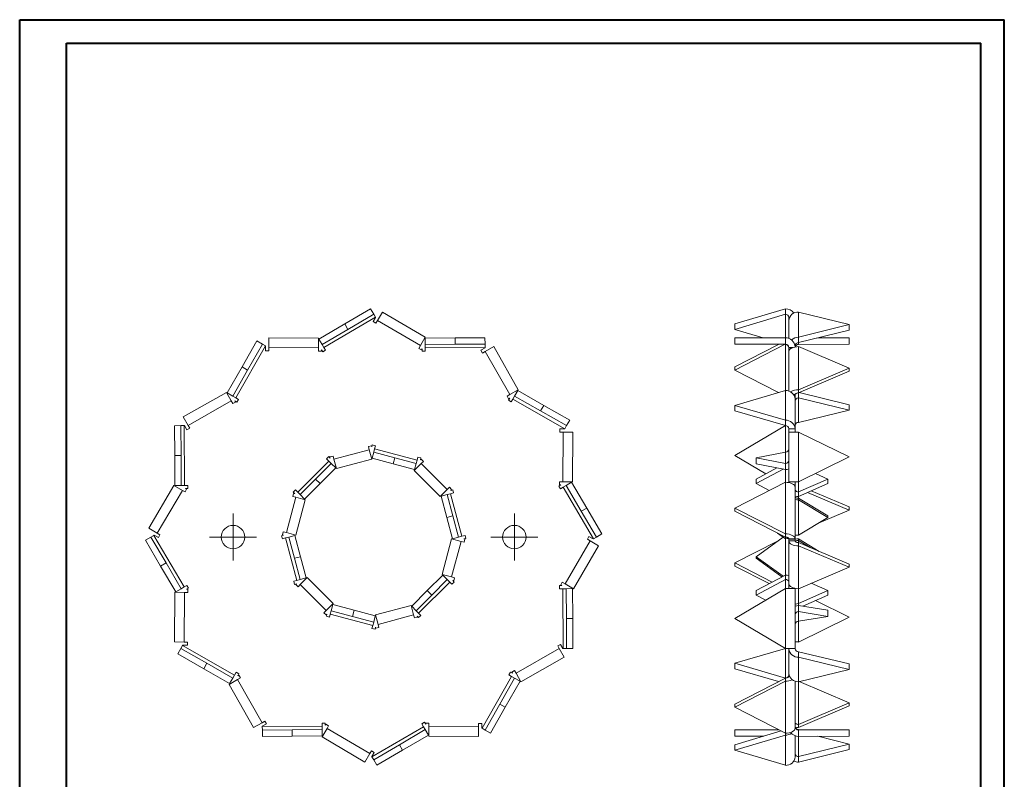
# Model space of a CAD drawing. Header units: millimetres. Extents: x 0 to 210, y 0 to 297.
# Tile 2 of 2: x 0 to 210, y 135 to 297. Entities that reach past the tile are written whole.
import ezdxf

# ---------------------------------------------------------------- set-up
doc = ezdxf.new("R2010")
doc.units = ezdxf.units.MM

# ---------------------------------------------------------------- blocks, each defined once
blk = doc.blocks.new('SW_CENTERMARKSYMBOL_0')
at = {"color": 0, "linetype": 'Continuous', "lineweight": 0}
for p, q in [((0, 2.5), (0, 5)), ((0, 0), (0, 2.5)), ((-2.5, 0), (-5, 0)), ((0, 0), (-2.5, 0)), ((0, 0), (0, -2.5)), ((0, 0), (2.5, 0)), ((2.5, 0), (5, 0)), ((0, -2.5), (0, -5))]:
    blk.add_line(p, q, dxfattribs=at)
blk = doc.blocks.new('SW_CENTERMARKSYMBOL_1')
at = {"color": 0, "linetype": 'Continuous', "lineweight": 0}
for p, q in [((0, 2.5), (0, 5)), ((0, 0), (0, 2.5)), ((-2.5, 0), (-5, 0)), ((0, 0), (-2.5, 0)), ((0, 0), (0, -2.5)), ((0, 0), (2.5, 0)), ((2.5, 0), (5, 0)), ((0, -2.5), (0, -5))]:
    blk.add_line(p, q, dxfattribs=at)

msp = doc.modelspace()

# ---------------------------------------------------------------- linework, layer by layer
at = {"color": 7, "linetype": 'Continuous', "lineweight": 40}
for p, q in [((0.08, 0.21), (0.08, 297.21)), ((0.08, 297.21), (210.08, 297.21)), ((210.08, 0.21), (210.08, 297.21)), ((210.08, 292.21), (210.08, 297.21)), ((10.08, 292.21), (205.08, 292.21)), ((10.08, 5.21), (10.08, 292.21)), ((205.08, 5.21), (205.08, 292.21))]:
    msp.add_line(p, q, dxfattribs=at)
at = {"color": 7, "linetype": 'Continuous', "lineweight": 15}
for p, q in [((69.4, 232.36), (74.9, 235.59)), ((75.58, 234.42), (74.9, 235.59)), ((152.62, 232.36), (163.38, 235.59)), ((163.38, 234.42), (163.38, 235.59)), ((64.95, 227.34), (75.95, 233.78)), ((70.08, 231.2), (75.58, 234.42)), ((75.99, 233.72), (75.48, 232.85)), ((75.95, 233.78), (75.58, 234.42)), ((75.95, 233.78), (75.99, 233.72)), ((76.4, 233.09), (77.45, 234.89)), ((86.58, 229.53), (77.45, 234.89)), ((152.62, 231.2), (163.38, 234.42)), ((163.38, 234.42), (163.38, 229.41)), ((164.12, 233.78), (164.28, 233.78)), ((164.12, 233.78), (164.12, 233.72)), ((164.12, 233.72), (164.25, 233.72)), ((164.12, 233.72), (164.12, 233.09)), ((166.21, 229.53), (166.21, 234.89)), ((166.21, 234.89), (176.97, 232.21)), ((63.9, 229.14), (69.4, 232.36)), ((64.58, 227.97), (70.08, 231.2)), ((69.4, 232.36), (70.08, 231.2)), ((75.48, 232.85), (76.06, 232.5)), ((76.06, 232.5), (76.4, 233.09)), ((85.53, 227.73), (76.4, 233.09)), ((152.62, 232.36), (152.62, 231.2)), ((158.66, 229.39), (152.62, 231.2)), ((164.12, 229.27), (164.12, 233.09)), ((176.97, 232.21), (166.21, 229.53)), ((166.21, 228.37), (176.97, 231.05)), ((176.97, 232.21), (176.97, 231.05)), ((53.21, 227.31), (53.22, 229.4)), ((63.8, 229.33), (53.22, 229.4)), ((63.8, 229.33), (63.79, 227.24)), ((64.58, 227.97), (63.9, 229.14)), ((86.58, 229.53), (85.53, 227.73)), ((86.57, 229.32), (92.95, 229.36)), ((86.58, 227.97), (86.57, 229.32)), ((92.95, 229.36), (99.32, 229.41)), ((92.95, 229.36), (92.95, 228.01)), ((99.33, 228.06), (99.32, 229.41)), ((152.62, 229.36), (163.38, 229.41)), ((152.62, 229.36), (152.62, 228.01)), ((163.38, 228.06), (163.38, 229.41)), ((166.21, 228.37), (166.21, 229.53)), ((176.97, 229.36), (170.11, 229.34)), ((170.29, 229.38), (176.97, 229.36)), ((176.97, 229.36), (176.97, 228.01)), ((46.17, 216.61), (52.47, 227.69)), ((47.5, 223.18), (50.66, 228.72)), ((48.68, 222.51), (51.83, 228.06)), ((51.83, 228.06), (50.66, 228.72)), ((52.47, 227.69), (51.83, 228.06)), ((52.47, 227.69), (52.53, 227.66)), ((52.53, 227.66), (52.53, 226.64)), ((53.2, 226.64), (53.21, 227.31)), ((63.79, 227.24), (53.21, 227.31)), ((63.79, 227.24), (63.78, 226.57)), ((64.46, 226.56), (64.46, 226.84)), ((64.46, 226.84), (64.71, 226.41)), ((64.58, 227.97), (64.95, 227.34)), ((65.29, 226.75), (64.95, 227.34)), ((85.53, 227.73), (85.19, 227.15)), ((85.19, 227.15), (85.77, 226.81)), ((85.77, 226.81), (85.91, 227.05)), ((85.91, 227.05), (85.91, 226.56)), ((86.58, 227.97), (92.95, 228.01)), ((86.58, 227.97), (86.58, 227.24)), ((86.58, 227.24), (99.33, 227.32)), ((86.59, 226.56), (86.58, 227.24)), ((92.95, 228.01), (99.33, 228.06)), ((99.33, 227.25), (98.45, 226.74)), ((99.33, 227.32), (99.33, 228.06)), ((99.33, 227.32), (99.33, 227.25)), ((99.37, 226.49), (101.19, 227.52)), ((106.42, 218.32), (101.19, 227.52)), ((152.62, 228.01), (163.38, 228.06)), ((163.38, 227.97), (152.62, 228.01)), ((152.62, 223.18), (161.93, 227.98)), ((152.62, 222.51), (163.22, 227.97)), ((163.38, 228.06), (163.38, 227.97)), ((163.38, 227.97), (163.38, 218.15)), ((164.12, 227.32), (164.96, 227.32)), ((164.12, 227.32), (164.12, 227.25)), ((164.12, 227.25), (164.79, 227.25)), ((164.12, 227.25), (164.12, 226.74)), ((165.47, 227.73), (165.43, 227.73)), ((165.47, 227.46), (165.47, 227.73)), ((166.21, 227.98), (166.21, 228.37)), ((166.21, 227.98), (176.97, 228.01)), ((166.21, 218.32), (166.21, 227.52)), ((166.21, 227.52), (176.97, 222.92)), ((52.53, 226.64), (53.2, 226.64)), ((63.78, 226.57), (64.46, 226.56)), ((64.71, 226.41), (65.29, 226.75)), ((85.91, 226.56), (86.59, 226.56)), ((98.45, 226.74), (98.79, 226.16)), ((98.79, 226.16), (99.37, 226.49)), ((104.6, 217.29), (99.37, 226.49)), ((164.18, 226.74), (164.12, 226.74)), ((164.12, 226.74), (164.12, 226.49)), ((164.12, 218.03), (164.12, 226.49)), ((44.35, 217.64), (47.5, 223.18)), ((47.5, 223.18), (48.68, 222.51)), ((152.62, 223.18), (152.62, 222.51)), ((176.97, 222.92), (166.21, 218.32)), ((176.97, 222.92), (176.97, 222.26)), ((45.53, 216.97), (48.68, 222.51)), ((161.93, 217.72), (152.62, 222.51)), ((166.21, 217.66), (176.97, 222.26)), ((44.18, 217.76), (34.98, 212.53)), ((44.18, 217.76), (45.21, 215.94)), ((45.53, 216.97), (44.35, 217.64)), ((45.53, 216.97), (46.17, 216.61)), ((46.75, 216.27), (46.17, 216.61)), ((104.6, 217.29), (104.02, 216.96)), ((104.02, 216.96), (104.35, 216.37)), ((104.35, 216.37), (104.59, 216.51)), ((104.59, 216.51), (104.35, 216.08)), ((106.42, 218.32), (104.6, 217.29)), ((104.93, 215.75), (105.27, 216.33)), ((105.63, 216.97), (105.27, 216.33)), ((105.27, 216.33), (116.35, 210.03)), ((105.63, 216.97), (106.3, 218.15)), ((105.63, 216.97), (111.17, 213.82)), ((106.3, 218.15), (111.84, 215)), ((163.38, 218.15), (152.62, 215)), ((163.38, 218.15), (163.38, 211.84)), ((165.47, 217.29), (165.15, 217.29)), ((165.47, 216.96), (165.34, 216.96)), ((165.47, 216.51), (165.46, 216.51)), ((165.47, 216.96), (165.47, 217.29)), ((165.47, 216.51), (165.47, 216.96)), ((165.47, 216.51), (165.47, 216.33)), ((165.47, 216.33), (165.47, 210.03)), ((166.21, 217.66), (166.21, 218.32)), ((166.21, 216.58), (166.21, 217.66)), ((166.21, 211.35), (166.21, 216.58)), ((166.21, 216.58), (176.97, 213.97)), ((176.97, 215.14), (166.36, 217.72)), ((45.21, 215.94), (36.01, 210.71)), ((45.21, 215.94), (45.54, 215.36)), ((45.54, 215.36), (46.13, 215.69)), ((46.13, 215.69), (45.99, 215.93)), ((45.99, 215.93), (46.42, 215.69)), ((46.42, 215.69), (46.75, 216.27)), ((104.35, 216.08), (104.93, 215.75)), ((111.84, 215), (111.17, 213.82)), ((111.84, 215), (117.38, 211.84)), ((152.62, 215), (163.38, 211.84)), ((152.62, 215), (152.62, 213.82)), ((176.97, 215.14), (176.97, 213.97)), ((36.01, 210.71), (34.98, 212.53)), ((111.17, 213.82), (116.72, 210.67)), ((152.62, 213.82), (163.38, 210.67)), ((176.97, 213.97), (166.21, 211.35)), ((34.44, 210.67), (33.09, 210.66)), ((33.14, 204.29), (33.09, 210.66)), ((35.18, 210.68), (34.44, 210.67)), ((34.49, 204.3), (34.44, 210.67)), ((35.26, 197.93), (35.18, 210.68)), ((35.18, 210.68), (35.25, 210.68)), ((35.25, 210.68), (35.76, 209.79)), ((35.76, 209.79), (36.34, 210.13)), ((36.34, 210.13), (36.01, 210.71)), ((116.35, 210.03), (116.32, 209.97)), ((116.35, 210.03), (116.72, 210.67)), ((116.72, 210.67), (117.38, 211.84)), ((152.62, 204.3), (163.38, 210.67)), ((163.38, 210.67), (163.38, 211.84)), ((163.38, 210.67), (163.38, 205.04)), ((164.12, 210.03), (165.47, 210.03)), ((164.12, 210.03), (164.12, 209.97)), ((165.47, 210.03), (165.47, 209.97)), ((115.3, 209.97), (115.29, 209.3)), ((115.29, 209.3), (115.97, 209.29)), ((116.32, 209.97), (115.3, 209.97)), ((115.9, 198.71), (115.97, 209.29)), ((115.97, 209.29), (118.06, 209.28)), ((117.99, 198.7), (118.06, 209.28)), ((164.12, 209.97), (165.47, 209.97)), ((164.12, 209.97), (164.12, 209.3)), ((165.47, 209.3), (164.12, 209.3)), ((164.12, 209.3), (164.12, 209.29)), ((165.47, 209.29), (164.12, 209.29)), ((164.12, 198.71), (164.12, 209.29)), ((165.47, 209.3), (165.47, 209.97)), ((165.47, 209.29), (165.47, 209.3)), ((166.21, 209.29), (166.21, 209.28)), ((176.97, 204), (166.21, 209.29)), ((166.21, 198.7), (166.21, 209.28)), ((166.21, 209.28), (176.97, 203.99)), ((75.11, 206.37), (74.46, 206.2)), ((74.46, 206.2), (74.64, 205.55)), ((75.18, 206.14), (75.11, 206.37)), ((75.29, 206.58), (75.18, 206.14)), ((75.94, 206.4), (75.29, 206.58)), ((75.77, 205.75), (75.94, 206.4)), ((33.14, 204.29), (34.49, 204.3)), ((33.18, 197.91), (33.14, 204.29)), ((34.53, 197.92), (34.49, 204.3)), ((66, 204.09), (65.52, 203.61)), ((66.32, 203.77), (66, 204.09)), ((66.91, 204.18), (66.26, 204)), ((66.26, 204), (66.32, 203.77)), ((67.08, 203.52), (66.91, 204.18)), ((67.08, 203.52), (74.64, 205.55)), ((74.64, 205.55), (75.18, 203.53)), ((75.58, 205.04), (75.23, 203.73)), ((75.23, 203.73), (79.76, 202.52)), ((75.77, 205.75), (75.58, 205.04)), ((80.11, 203.82), (75.58, 205.04)), ((84.83, 203.32), (75.77, 205.75)), ((80.11, 203.82), (79.76, 202.52)), ((84.64, 202.61), (80.11, 203.82)), ((85, 203.97), (84.83, 203.32)), ((85.66, 203.8), (85, 203.97)), ((85.54, 203.36), (85.66, 203.8)), ((159.2, 200.4), (152.62, 204.3)), ((152.62, 204.29), (152.62, 204.3)), ((159.19, 200.39), (152.62, 204.29)), ((157.12, 203.82), (163.38, 205.04)), ((157.12, 203.82), (157.12, 202.52)), ((163.38, 202.61), (157.12, 203.82)), ((163.38, 205.04), (163.38, 202.61)), ((176.97, 203.99), (166.21, 198.7)), ((176.97, 203.99), (176.97, 204)), ((66, 203.13), (59.37, 196.5)), ((66.52, 202.61), (63.2, 199.29)), ((64.16, 198.34), (67.48, 201.66)), ((65.52, 203.61), (66, 203.13)), ((66.52, 202.61), (66, 203.13)), ((66.52, 202.61), (67.48, 201.66)), ((67.62, 201.51), (67.08, 203.52)), ((67.62, 201.51), (75.18, 203.53)), ((79.76, 202.52), (84.29, 201.31)), ((84.23, 201.1), (85.71, 202.58)), ((84.64, 202.61), (84.29, 201.31)), ((84.64, 202.61), (84.83, 203.32)), ((85.71, 203.53), (85.54, 203.36)), ((86.19, 203.06), (85.71, 203.53)), ((85.71, 202.58), (86.19, 203.06)), ((85.71, 202.58), (91.24, 197.05)), ((157.12, 202.52), (163.38, 201.31)), ((161.58, 201.66), (157.12, 199.29)), ((163.38, 202.61), (163.38, 201.31)), ((84.23, 201.1), (89.76, 195.58)), ((157.12, 198.34), (162.9, 201.4)), ((163.38, 201.31), (163.38, 198.6)), ((169.81, 200.47), (172.47, 199.29)), ((32.97, 197.93), (27.61, 188.8)), ((32.97, 197.93), (34.77, 196.87)), ((34.53, 197.92), (33.18, 197.91)), ((34.53, 197.92), (35.26, 197.93)), ((35.94, 197.93), (35.26, 197.93)), ((35.94, 197.25), (35.94, 197.93)), ((63.2, 199.29), (59.89, 195.98)), ((60.84, 195.02), (64.16, 198.34)), ((63.2, 199.29), (64.16, 198.34)), ((91.72, 197.53), (91.24, 197.05)), ((92.19, 197.05), (91.72, 197.53)), ((115.5, 198.04), (115.07, 197.79)), ((115.07, 197.79), (115.41, 197.21)), ((115.9, 198.71), (115.22, 198.72)), ((115.22, 198.72), (115.22, 198.04)), ((115.22, 198.04), (115.5, 198.04)), ((115.41, 197.21), (116, 197.55)), ((117.99, 198.7), (115.9, 198.71)), ((116.63, 197.92), (116, 197.55)), ((116, 197.55), (122.44, 186.55)), ((116.63, 197.92), (117.8, 198.6)), ((116.63, 197.92), (119.86, 192.42)), ((117.8, 198.6), (121.02, 193.1)), ((163.38, 198.6), (152.62, 193.1)), ((157.12, 199.29), (157.12, 198.34)), ((159.94, 196.85), (157.12, 198.34)), ((163.38, 198.6), (163.38, 187.6)), ((164.12, 198.71), (164.12, 198.54)), ((165.47, 198.04), (165.23, 198.04)), ((165.47, 198.04), (165.23, 198.04)), ((165.41, 197.79), (165.47, 197.79)), ((165.47, 198.04), (165.47, 198.7)), ((165.47, 198.04), (165.47, 197.79)), ((165.47, 198.04), (165.47, 198.04)), ((165.47, 197.79), (165.47, 197.55)), ((165.47, 197.55), (165.47, 186.55)), ((172.47, 199.29), (166.21, 196.53)), ((166.21, 196.53), (166.21, 198.7)), ((166.21, 195.58), (172.47, 198.34)), ((172.47, 198.34), (172.47, 199.29)), ((34.77, 196.87), (29.41, 187.74)), ((34.77, 196.87), (35.35, 196.53)), ((35.35, 196.53), (35.69, 197.11)), ((35.69, 197.11), (35.45, 197.25)), ((35.45, 197.25), (35.94, 197.25)), ((56.95, 187.86), (58.98, 195.42)), ((58.5, 196.24), (58.32, 195.59)), ((58.32, 195.59), (58.98, 195.42)), ((58.89, 196.98), (58.41, 196.5)), ((58.41, 196.5), (58.73, 196.18)), ((58.73, 196.18), (58.5, 196.24)), ((59.37, 196.5), (58.89, 196.98)), ((58.98, 195.42), (60.99, 194.88)), ((59.37, 196.5), (59.89, 195.98)), ((59.89, 195.98), (60.84, 195.02)), ((91.24, 197.05), (89.76, 195.58)), ((91.27, 195.98), (89.97, 195.63)), ((91.18, 191.1), (89.97, 195.63)), ((91.98, 196.17), (91.27, 195.98)), ((92.48, 191.45), (91.27, 195.98)), ((91.98, 196.17), (92.63, 196.34)), ((94.41, 187.11), (91.98, 196.17)), ((92.02, 196.88), (92.19, 197.05)), ((92.46, 197), (92.02, 196.88)), ((92.63, 196.34), (92.46, 197)), ((166.21, 196.53), (166.21, 195.58)), ((166.21, 195.23), (166.21, 195.58)), ((168.13, 196.43), (176.97, 192.68)), ((176.97, 193.36), (168.92, 196.77)), ((58.97, 187.32), (60.99, 194.88)), ((166.21, 195.23), (166.21, 194.88)), ((172.47, 191.45), (166.21, 195.23)), ((166.21, 194.88), (172.47, 191.1)), ((166.21, 187.32), (166.21, 194.88)), ((176.97, 193.36), (176.97, 192.68)), ((91.18, 191.1), (92.48, 191.45)), ((92.39, 186.57), (91.18, 191.1)), ((93.7, 186.92), (92.48, 191.45)), ((121.02, 193.1), (119.86, 192.42)), ((119.86, 192.42), (123.08, 186.92)), ((121.02, 193.1), (124.24, 187.6)), ((152.62, 193.1), (163.38, 187.6)), ((152.62, 193.1), (152.62, 192.42)), ((152.62, 192.42), (163.38, 186.92)), ((172.47, 191.1), (166.21, 187.32)), ((176.97, 192.68), (170.62, 189.98)), ((172.47, 191.1), (172.47, 191.45)), ((28.08, 186.92), (26.91, 186.24)), ((29.41, 187.74), (27.61, 188.8)), ((28.71, 187.29), (28.08, 186.92)), ((31.3, 181.42), (28.08, 186.92)), ((28.71, 187.29), (28.78, 187.33)), ((35.16, 176.29), (28.71, 187.29)), ((28.78, 187.33), (29.65, 186.82)), ((30, 187.4), (29.41, 187.74)), ((29.65, 186.82), (30, 187.4)), ((56.36, 187.32), (55.92, 187.21)), ((55.92, 187.21), (56.1, 186.56)), ((56.3, 188.04), (56.13, 187.39)), ((56.13, 187.39), (56.36, 187.32)), ((56.95, 187.86), (56.3, 188.04)), ((57.46, 186.92), (56.75, 186.73)), ((58.97, 187.32), (56.95, 187.86)), ((57.46, 186.92), (58.77, 187.27)), ((57.46, 186.92), (58.68, 182.39)), ((59.98, 182.74), (58.77, 187.27)), ((93.7, 186.92), (92.39, 186.57)), ((93.7, 186.92), (94.41, 187.11)), ((95.06, 187.29), (94.41, 187.11)), ((95.23, 186.63), (95.06, 187.29)), ((121.5, 187.02), (121.16, 186.44)), ((122.38, 186.51), (121.5, 187.02)), ((122.44, 186.55), (123.08, 186.92)), ((123.08, 186.92), (124.24, 187.6)), ((157.12, 182.74), (162.9, 186.92)), ((163.38, 186.57), (161.74, 187.76)), ((163.38, 186.92), (163.38, 187.6)), ((163.38, 186.92), (163.38, 186.57)), ((30.14, 180.74), (26.91, 186.24)), ((56.1, 186.56), (56.75, 186.73)), ((56.75, 186.73), (59.18, 177.67)), ((92.19, 186.52), (90.17, 178.96)), ((94.21, 185.98), (92.18, 178.42)), ((92.19, 186.52), (94.21, 185.98)), ((94.21, 185.98), (94.86, 185.8)), ((94.8, 186.52), (95.23, 186.63)), ((95.03, 186.45), (94.8, 186.52)), ((94.86, 185.8), (95.03, 186.45)), ((116.39, 176.97), (121.75, 186.1)), ((118.19, 175.92), (123.55, 185.05)), ((121.16, 186.44), (121.75, 186.1)), ((121.75, 186.1), (123.55, 185.05)), ((122.44, 186.55), (122.38, 186.51)), ((152.62, 181.42), (161.74, 186.08)), ((163.38, 186.57), (163.38, 178.82)), ((164.12, 186.55), (165.47, 186.55)), ((164.12, 186.55), (164.12, 186.51)), ((164.12, 186.51), (165.47, 186.51)), ((164.12, 186.51), (164.12, 186.44)), ((165.47, 186.44), (164.12, 186.44)), ((164.12, 186.44), (164.12, 186.1)), ((164.12, 176.97), (164.12, 186.1)), ((165.47, 186.1), (164.12, 186.1)), ((165.47, 186.55), (165.47, 186.51)), ((165.47, 186.44), (165.47, 186.51)), ((165.47, 186.1), (165.47, 186.44)), ((166.21, 186.17), (166.21, 186.52)), ((170.62, 183.86), (166.21, 186.52)), ((166.21, 185.73), (166.21, 186.17)), ((166.21, 186.17), (168.66, 184.69)), ((166.21, 185.73), (166.21, 185.05)), ((176.97, 181.16), (166.21, 185.73)), ((166.21, 185.05), (176.97, 180.48)), ((166.21, 175.92), (166.21, 185.05)), ((58.68, 182.39), (59.98, 182.74)), ((61.19, 178.21), (59.98, 182.74)), ((157.12, 182.39), (157.12, 182.74)), ((162.9, 178.56), (157.12, 182.74)), ((30.14, 180.74), (31.3, 181.42)), ((33.36, 175.24), (30.14, 180.74)), ((34.53, 175.92), (31.3, 181.42)), ((58.68, 182.39), (59.89, 177.86)), ((160.6, 177.34), (152.62, 181.42)), ((152.62, 180.74), (152.62, 181.42)), ((159.94, 177), (152.62, 180.74)), ((157.12, 182.39), (162.62, 178.41)), ((176.97, 180.48), (176.97, 181.16)), ((87, 175.5), (90.31, 178.82)), ((92.18, 178.42), (90.17, 178.96)), ((91.27, 177.86), (90.31, 178.82)), ((157.12, 175.5), (163.38, 178.82)), ((163.38, 177.86), (163.38, 178.82)), ((176.97, 180.48), (166.21, 175.92)), ((35.75, 176.63), (35.16, 176.29)), ((36.09, 176.05), (35.75, 176.63)), ((59.18, 177.67), (58.53, 177.5)), ((58.53, 177.5), (58.7, 176.84)), ((58.7, 176.84), (59.14, 176.96)), ((59.14, 176.96), (58.96, 176.79)), ((58.96, 176.79), (59.44, 176.31)), ((59.18, 177.67), (59.89, 177.86)), ((59.44, 176.31), (59.92, 176.79)), ((59.89, 177.86), (61.19, 178.21)), ((59.92, 176.79), (61.39, 178.27)), ((65.45, 171.26), (59.92, 176.79)), ((66.92, 172.74), (61.39, 178.27)), ((85.16, 170.71), (91.79, 177.34)), ((87.95, 174.55), (91.27, 177.86)), ((91.79, 177.34), (91.27, 177.86)), ((91.79, 177.34), (92.27, 176.86)), ((92.83, 178.25), (92.18, 178.42)), ((92.27, 176.86), (92.74, 177.34)), ((92.74, 177.34), (92.43, 177.66)), ((92.43, 177.66), (92.66, 177.6)), ((92.66, 177.6), (92.83, 178.25)), ((115.71, 176.59), (115.22, 176.59)), ((115.22, 176.59), (115.22, 175.91)), ((115.81, 177.31), (115.47, 176.73)), ((115.47, 176.73), (115.71, 176.59)), ((116.39, 176.97), (115.81, 177.31)), ((118.19, 175.92), (116.39, 176.97)), ((157.12, 174.55), (163.38, 177.86)), ((163.38, 177.86), (163.38, 175.93)), ((164.12, 176.97), (164.12, 176.73)), ((164.17, 176.73), (164.12, 176.73)), ((164.12, 176.73), (164.12, 176.59)), ((164.12, 176.59), (164.26, 176.59)), ((164.26, 176.59), (164.12, 176.59)), ((164.12, 176.59), (164.12, 176.59)), ((164.12, 176.59), (164.12, 175.93)), ((168.92, 177.07), (172.47, 175.5)), ((33.17, 175.14), (33.1, 164.56)), ((33.17, 175.14), (35.26, 175.13)), ((34.53, 175.92), (33.36, 175.24)), ((34.53, 175.92), (35.16, 176.29)), ((35.26, 175.13), (35.19, 164.55)), ((35.26, 175.13), (35.93, 175.13)), ((35.66, 175.8), (36.09, 176.05)), ((35.94, 175.8), (35.66, 175.8)), ((35.93, 175.13), (35.94, 175.8)), ((83.68, 172.18), (87, 175.5)), ((84.64, 171.23), (87.95, 174.55)), ((87, 175.5), (87.95, 174.55)), ((115.22, 175.91), (115.89, 175.92)), ((115.89, 175.92), (115.98, 163.17)), ((116.63, 175.92), (115.89, 175.92)), ((116.63, 175.92), (117.98, 175.93)), ((116.63, 175.92), (116.67, 169.55)), ((117.98, 175.93), (118.02, 169.55)), ((163.38, 175.93), (152.62, 169.55)), ((157.12, 175.5), (157.12, 174.55)), ((159.19, 173.45), (157.12, 174.55)), ((163.38, 175.93), (163.38, 163.18)), ((165.47, 175.98), (165.47, 175.92)), ((165.47, 175.92), (165.47, 163.17)), ((166.21, 172.74), (166.21, 175.92)), ((172.47, 175.5), (166.21, 172.74)), ((167.12, 172.18), (172.47, 174.55)), ((172.47, 175.5), (172.47, 174.55)), ((66.92, 172.74), (65.45, 171.26)), ((66.52, 171.23), (66.87, 172.53)), ((66.87, 172.53), (71.4, 171.32)), ((83.54, 172.33), (75.98, 170.31)), ((83.54, 172.33), (84.08, 170.32)), ((166.21, 172.33), (166.21, 172.74)), ((166.21, 171.03), (166.21, 172.33)), ((172.47, 171.32), (166.21, 172.33)), ((169.8, 173.37), (176.97, 169.84)), ((176.97, 169.85), (169.81, 173.37)), ((65.45, 171.26), (64.97, 170.78)), ((64.97, 170.78), (65.45, 170.31)), ((65.45, 170.31), (65.62, 170.48)), ((65.62, 170.48), (65.5, 170.04)), ((66.16, 169.87), (66.33, 170.52)), ((66.52, 171.23), (66.33, 170.52)), ((66.33, 170.52), (75.39, 168.09)), ((66.52, 171.23), (71.05, 170.02)), ((71.4, 171.32), (71.05, 170.02)), ((71.4, 171.32), (75.93, 170.11)), ((75.58, 168.8), (75.93, 170.11)), ((76.52, 168.29), (75.98, 170.31)), ((84.08, 170.32), (76.52, 168.29)), ((84.64, 171.23), (83.68, 172.18)), ((84.08, 170.32), (84.25, 169.67)), ((84.64, 171.23), (85.16, 170.71)), ((85.64, 170.23), (85.16, 170.71)), ((85.16, 169.75), (85.64, 170.23)), ((166.21, 169), (166.21, 171.03)), ((166.21, 171.03), (172.47, 170.02)), ((172.47, 171.32), (172.47, 170.02)), ((65.5, 170.04), (66.16, 169.87)), ((71.05, 170.02), (75.58, 168.8)), ((75.39, 168.09), (75.21, 167.44)), ((75.39, 168.09), (75.58, 168.8)), ((76.7, 167.64), (76.52, 168.29)), ((84.25, 169.67), (84.9, 169.84)), ((84.84, 170.07), (85.16, 169.75)), ((84.9, 169.84), (84.84, 170.07)), ((118.02, 169.55), (116.67, 169.55)), ((116.67, 169.55), (116.72, 163.17)), ((118.02, 169.55), (118.07, 163.18)), ((152.62, 169.55), (163.38, 163.18)), ((152.62, 169.55), (163.38, 163.17)), ((152.62, 169.55), (152.62, 169.55)), ((172.47, 170.02), (166.21, 169)), ((176.97, 169.84), (166.21, 164.55)), ((166.21, 164.55), (166.21, 169)), ((176.97, 169.85), (176.97, 169.84)), ((75.21, 167.44), (75.87, 167.26)), ((75.87, 167.26), (75.98, 167.7)), ((75.98, 167.7), (76.05, 167.47)), ((76.05, 167.47), (76.7, 167.64)), ((35.19, 164.55), (33.1, 164.56)), ((34.81, 163.81), (34.44, 163.17)), ((34.81, 163.81), (34.84, 163.87)), ((45.89, 157.51), (34.81, 163.81)), ((34.84, 163.87), (35.86, 163.87)), ((35.86, 164.54), (35.19, 164.55)), ((35.86, 163.87), (35.86, 164.54)), ((115.4, 164.05), (114.82, 163.71)), ((115.91, 163.17), (115.4, 164.05)), ((34.44, 163.17), (33.78, 162)), ((39.32, 158.85), (33.78, 162)), ((39.99, 160.02), (34.44, 163.17)), ((105.95, 157.9), (115.15, 163.13)), ((114.82, 163.71), (115.15, 163.13)), ((115.15, 163.13), (116.18, 161.31)), ((115.98, 163.17), (115.91, 163.17)), ((115.98, 163.17), (116.72, 163.17)), ((116.72, 163.17), (118.07, 163.18)), ((152.62, 160.02), (163.38, 163.17)), ((163.38, 163.17), (163.38, 163.18)), ((163.38, 163.17), (163.38, 156.87)), ((164.12, 163.17), (165.47, 163.17)), ((164.12, 163.17), (165.47, 163.17)), ((164.12, 163.17), (164.12, 163.17)), ((164.12, 163.17), (164.12, 163.13)), ((165.47, 163.13), (164.12, 163.13)), ((164.12, 157.9), (164.12, 163.13)), ((165.47, 163.17), (165.47, 163.17)), ((165.47, 163.13), (165.47, 163.17)), ((166.21, 162.49), (166.21, 161.31)), ((176.97, 159.87), (166.21, 162.49)), ((39.32, 158.85), (39.99, 160.02)), ((45.53, 156.87), (39.99, 160.02)), ((106.98, 156.08), (116.18, 161.31)), ((163.38, 156.87), (152.62, 160.02)), ((152.62, 158.85), (152.62, 160.02)), ((166.21, 161.31), (176.97, 158.7)), ((166.21, 156.08), (166.21, 161.31)), ((176.97, 158.7), (176.97, 159.87)), ((44.86, 155.69), (39.32, 158.85)), ((45.53, 156.87), (45.89, 157.51)), ((46.22, 158.1), (45.89, 157.51)), ((46.81, 157.76), (46.22, 158.1)), ((46.57, 157.33), (46.81, 157.76)), ((104.74, 158.15), (104.4, 157.57)), ((104.4, 157.57), (104.99, 157.23)), ((105.17, 157.91), (104.74, 158.15)), ((105.62, 158.48), (105.03, 158.15)), ((105.03, 158.15), (105.17, 157.91)), ((105.95, 157.9), (105.62, 158.48)), ((106.98, 156.08), (105.95, 157.9)), ((161.93, 156.12), (152.62, 158.85)), ((164.12, 157.9), (164.12, 157.57)), ((164.12, 157.57), (164.15, 157.57)), ((164.12, 157.57), (164.12, 157.23)), ((176.97, 158.7), (166.21, 156.08)), ((44.74, 155.52), (46.56, 156.55)), ((44.74, 155.52), (49.97, 146.32)), ((45.53, 156.87), (44.86, 155.69)), ((46.56, 156.55), (47.14, 156.88)), ((46.56, 156.55), (51.79, 147.35)), ((46.81, 157.47), (46.57, 157.33)), ((47.14, 156.88), (46.81, 157.47)), ((104.99, 157.23), (98.69, 146.15)), ((105.63, 156.87), (102.48, 151.33)), ((106.8, 156.2), (103.65, 150.66)), ((105.63, 156.87), (104.99, 157.23)), ((105.63, 156.87), (106.8, 156.2)), ((163.38, 156.87), (152.62, 151.33)), ((163.38, 156.2), (152.62, 150.66)), ((163.38, 156.87), (163.38, 156.2)), ((163.38, 156.2), (163.38, 145.12)), ((164.12, 157.23), (164.26, 157.23)), ((165.47, 156.2), (165.47, 146.15)), ((166.21, 146.99), (166.21, 156.08)), ((166.36, 156.12), (176.97, 151.59)), ((102.48, 151.33), (99.33, 145.78)), ((103.65, 150.66), (102.48, 151.33)), ((152.62, 150.66), (152.62, 151.33)), ((176.97, 151.59), (166.21, 146.99)), ((176.97, 150.92), (176.97, 151.59)), ((103.65, 150.66), (100.5, 145.12)), ((152.62, 150.66), (163.38, 145.12)), ((166.21, 146.32), (176.97, 150.92)), ((51.79, 147.35), (49.97, 146.32)), ((52.37, 147.68), (51.79, 147.35)), ((51.82, 146.59), (52.71, 147.1)), ((52.71, 147.1), (52.37, 147.68)), ((65.25, 147.28), (64.57, 147.28)), ((64.57, 147.28), (64.57, 146.61)), ((65.25, 146.79), (65.25, 147.28)), ((65.39, 147.03), (65.25, 146.79)), ((65.97, 146.69), (65.39, 147.03)), ((86.45, 147.43), (85.87, 147.09)), ((85.87, 147.09), (86.21, 146.5)), ((86.7, 147), (86.45, 147.43)), ((87.37, 147.27), (86.7, 147.28)), ((86.7, 147.28), (86.7, 147)), ((87.37, 146.6), (87.37, 147.27)), ((97.96, 147.2), (97.95, 146.53)), ((98.63, 147.2), (97.96, 147.2)), ((98.63, 146.18), (98.63, 147.2)), ((64.57, 146.61), (51.82, 146.52)), ((51.82, 146.52), (51.82, 146.59)), ((51.82, 146.52), (51.83, 145.78)), ((58.2, 145.83), (51.83, 145.78)), ((51.83, 145.78), (51.84, 144.43)), ((64.58, 145.87), (58.2, 145.83)), ((58.21, 144.48), (58.2, 145.83)), ((64.58, 145.87), (64.57, 146.61)), ((64.57, 144.31), (65.63, 146.11)), ((64.58, 145.87), (64.59, 144.52)), ((65.63, 146.11), (65.97, 146.69)), ((65.63, 146.11), (74.76, 140.75)), ((86.21, 146.5), (75.21, 140.06)), ((86.58, 145.87), (81.08, 142.64)), ((86.58, 145.87), (86.21, 146.5)), ((86.58, 145.87), (87.26, 144.7)), ((87.36, 144.51), (87.37, 146.6)), ((87.37, 146.6), (97.95, 146.53)), ((97.95, 146.53), (97.94, 144.44)), ((98.69, 146.15), (98.63, 146.18)), ((98.69, 146.15), (99.33, 145.78)), ((99.33, 145.78), (100.5, 145.12)), ((161.93, 145.86), (152.62, 145.83)), ((152.62, 144.48), (152.62, 145.83)), ((162.46, 145.59), (152.62, 142.64)), ((163.38, 145.12), (163.38, 144.7)), ((166.21, 146.99), (166.21, 146.32)), ((166.21, 145.79), (166.21, 145.86)), ((166.21, 145.86), (176.97, 145.83)), ((176.97, 145.83), (166.21, 145.79)), ((166.21, 145.79), (166.21, 144.44)), ((176.97, 144.48), (176.97, 145.83)), ((58.21, 144.48), (51.84, 144.43)), ((64.59, 144.52), (58.21, 144.48)), ((64.57, 144.31), (73.7, 138.95)), ((87.26, 144.7), (81.76, 141.48)), ((87.36, 144.51), (97.94, 144.44)), ((163.38, 144.7), (152.62, 141.48)), ((158.82, 144.5), (152.62, 144.48)), ((152.62, 144.48), (158.66, 144.45)), ((163.38, 144.7), (163.38, 138.26)), ((165.47, 144.58), (165.47, 140.06)), ((166.21, 144.44), (176.97, 144.48)), ((166.21, 140.12), (166.21, 144.44)), ((170.29, 144.46), (176.97, 142.8)), ((74.76, 140.75), (73.7, 138.95)), ((75.1, 141.34), (74.76, 140.75)), ((75.68, 141), (75.1, 141.34)), ((75.17, 140.12), (75.68, 141)), ((81.08, 142.64), (75.58, 139.42)), ((81.76, 141.48), (76.26, 138.26)), ((81.76, 141.48), (81.08, 142.64)), ((152.62, 141.48), (152.62, 142.64)), ((152.62, 141.48), (163.38, 138.26)), ((176.97, 142.8), (166.21, 140.12)), ((166.21, 138.95), (176.97, 141.63)), ((176.97, 141.63), (176.97, 142.8)), ((75.21, 140.06), (75.17, 140.12)), ((75.21, 140.06), (75.58, 139.42)), ((75.58, 139.42), (76.26, 138.26)), ((166.21, 140.12), (166.21, 138.95))]:
    msp.add_line(p, q, dxfattribs=at)
at = {"color": 7, "linetype": 'Continuous', "lineweight": 15, "flags": 128}
for points in [[(164.12, 226.49), (164.16, 226.69), (164.28, 226.89), (164.47, 227.06), (164.73, 227.22), (165.05, 227.35), (165.41, 227.44), (165.8, 227.5), (166.21, 227.52)], [(166.21, 217.66), (166.06, 217.65), (165.92, 217.63), (165.8, 217.59), (165.69, 217.55), (165.59, 217.49), (165.53, 217.43), (165.48, 217.36), (165.47, 217.29)], [(163.38, 201.31), (163.79, 201.35), (164.12, 201.44)], [(163.38, 198.6), (163.79, 198.58), (164.18, 198.52), (164.54, 198.43), (164.86, 198.29), (165.12, 198.13), (165.31, 197.95), (165.43, 197.75), (165.47, 197.55)], [(165.47, 195.67), (165.8, 195.6), (166.21, 195.58)], [(165.47, 194.91), (165.8, 194.89), (166.21, 194.88)], [(165.47, 186.55), (165.43, 186.75), (165.31, 186.95), (165.12, 187.13), (164.86, 187.29), (164.54, 187.43), (164.18, 187.52), (163.79, 187.58), (163.38, 187.6)], [(164.12, 186.55), (164.11, 186.62), (164.06, 186.69), (164, 186.75), (163.9, 186.81), (163.79, 186.86), (163.67, 186.89), (163.53, 186.91), (163.38, 186.92)], [(166.21, 187.32), (165.8, 187.33), (165.47, 187.36)], [(163.38, 186.57), (163.79, 186.58), (164.12, 186.61)], [(164.12, 186.1), (164.16, 185.9), (164.28, 185.7), (164.47, 185.51), (164.73, 185.35), (165.05, 185.22), (165.41, 185.13), (165.8, 185.07), (166.21, 185.05)], [(166.21, 186.52), (165.8, 186.51), (165.47, 186.48)], [(165.47, 186.1), (165.48, 186.03), (165.53, 185.96), (165.59, 185.89), (165.69, 185.84), (165.8, 185.79), (165.92, 185.76), (166.06, 185.74), (166.21, 185.73)], [(164.12, 178.72), (163.79, 178.79), (163.38, 178.82)], [(166.21, 175.92), (165.8, 175.94), (165.41, 176), (165.05, 176.09), (164.73, 176.22), (164.47, 176.38), (164.28, 176.57), (164.16, 176.76), (164.12, 176.97)], [(166.21, 172.74), (165.8, 172.71), (165.47, 172.64)], [(166.21, 172.33), (165.8, 172.29), (165.47, 172.2)], [(163.38, 156.87), (163.53, 156.88), (163.67, 156.9), (163.79, 156.93), (163.9, 156.98), (164, 157.03), (164.06, 157.09), (164.11, 157.16), (164.12, 157.23)], [(165.47, 147.35), (165.48, 147.28), (165.53, 147.21), (165.59, 147.15), (165.69, 147.09), (165.8, 147.05), (165.92, 147.01), (166.06, 146.99), (166.21, 146.99)], [(165.47, 146.15), (165.43, 145.95), (165.31, 145.75), (165.12, 145.58), (164.86, 145.42), (164.54, 145.29), (164.18, 145.2), (163.79, 145.14), (163.38, 145.12)], [(165.5, 146.38), (165.8, 146.34), (166.21, 146.32)]]:
    msp.add_lwpolyline(points, dxfattribs=at)
at = {"color": 7, "linetype": 'Continuous', "lineweight": 15}
for centre in [(45.58, 186.92), (105.58, 186.92)]:
    msp.add_circle(centre, 2.5, dxfattribs=at)
for centre, radius, start, end in [((163.44, 233.44), 2.14, 34.7434, 91.6186), ((163.43, 233.73), 0.692, 4.527, 93.9044), ((166.07, 232.93), 1.96, 86.0956, 175.473), ((163.38, 227.32), 2.09, 3.7214, 90.0006), ((166.17, 227.31), 2.22, 89.061, 132.2163), ((163.38, 227.32), 0.737, 0.0006, 90.0006), ((163.38, 227.24), 0.737, 0.0006, 90.0006), ((166.16, 227.68), 0.692, 86.0956, 175.473), ((166.21, 227.24), 0.737, 89.9995, 162.4921), ((163.51, 216.19), 1.96, 4.2791, 93.7191), ((166.07, 215.32), 3.01, 87.4178, 121.8217), ((166.16, 215.89), 0.694, 86.2809, 175.7209), ((163.51, 209.88), 1.96, 4.2791, 93.7191), ((163.43, 209.98), 0.694, 4.2791, 93.7191), ((166.16, 210.66), 0.694, 86.2809, 175.7209), ((165.68, 288.13), 78.86, 268.8628, 270.379), ((166.02, 237.13), 27.84, 268.8628, 270.379), ((163.4, 205.76), 0.724, 269.0242, 358.9898), ((163.4, 203.33), 0.724, 269.0242, 358.9898), ((165.68, 277.55), 78.86, 268.8628, 270.379), ((166.11, 197.18), 0.658, 191.4218, 278.0495), ((166.03, 196.08), 0.872, 229.6093, 281.3691), ((166.06, 185.06), 1.12, 82.5527, 120.8293), ((163.48, 177.21), 0.658, 11.4218, 98.0495), ((163.9, 97.07), 78.86, 88.8628, 90.379), ((166.19, 170.3), 0.724, 89.0242, 178.9898), ((166.19, 168.28), 0.724, 89.0242, 178.9898), ((166.02, 136.72), 27.84, 89.621, 91.1372), ((163.9, 84.32), 78.86, 88.8628, 90.379), ((163.57, 135.33), 27.84, 88.8628, 90.379), ((166.08, 163.27), 1.96, 184.2791, 273.7191), ((166.16, 163.18), 0.694, 184.2791, 273.7191), ((163.43, 157.56), 0.694, 266.2809, 355.7209), ((166.08, 158.04), 1.96, 184.2791, 273.7191), ((163.48, 159.46), 3.26, 268.2115, 295.0873), ((163.4, 146.99), 2.29, 269.5397, 304.1653), ((166.21, 146.53), 2.09, 216.5675, 270.0002), ((166.21, 146.6), 0.737, 180.0006, 270.0006), ((166.21, 146.53), 0.737, 180.0006, 270.0006), ((166.16, 140.81), 0.692, 184.527, 273.9044), ((163.52, 140.21), 1.96, 266.0956, 355.473), ((166.2, 141.3), 2.35, 244.8971, 270.1905)]:
    msp.add_arc(centre, radius, start, end, dxfattribs=at)

# ---------------------------------------------------------------- block references
at = {"color": 7, "linetype": 'Continuous', "lineweight": 0}
for name, p in [('SW_CENTERMARKSYMBOL_0', (45.58, 186.92)), ('SW_CENTERMARKSYMBOL_1', (105.58, 186.92))]:
    msp.add_blockref(name, p, dxfattribs=at)

doc.saveas('drawing.dxf')
